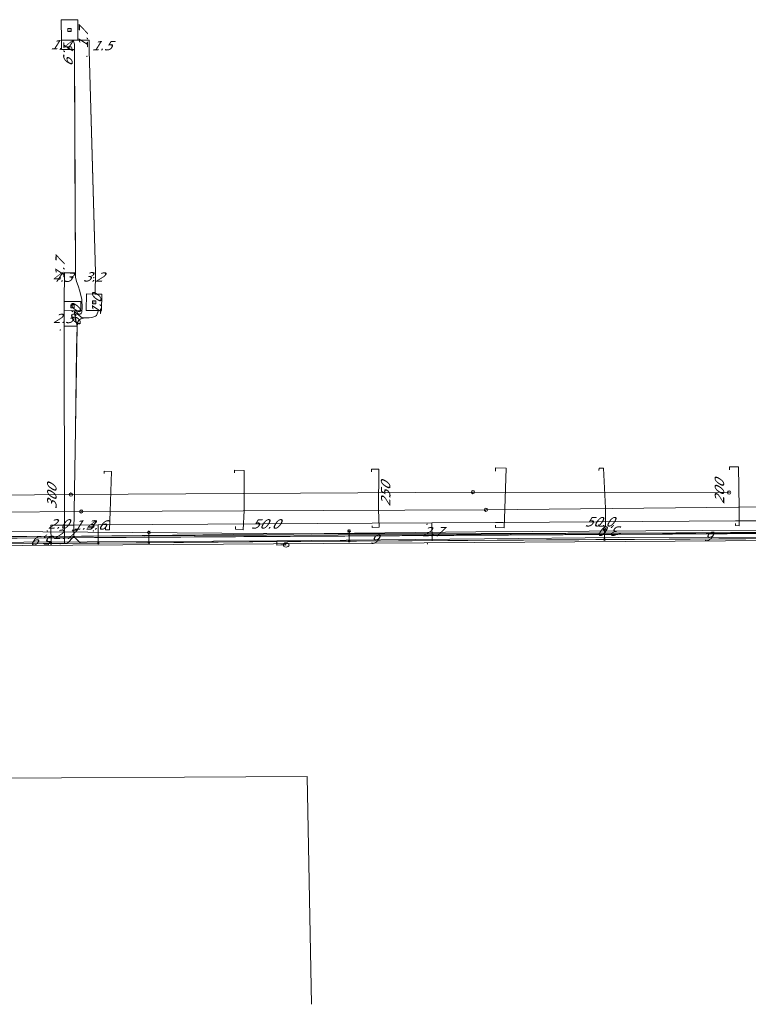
# Model space of a CAD drawing. Header units: metres. Extents: x 124576 to 133557, y 395865 to 402386.
# Tile 226 of 256: x 127624 to 127733, y 401777 to 401925. Entities that reach past the tile are written whole.
import ezdxf
from ezdxf.enums import TextEntityAlignment as Align

# ---------------------------------------------------------------- set-up
doc = ezdxf.new("R2010")
doc.units = ezdxf.units.M
doc.header["$MEASUREMENT"] = 0
for name, color, linetype, lineweight, true_color in [('LG_Datatransport_Eurofiber_Nederland_BV', 3, 'Continuous', 13, 0x00ff00), ('LG_Datatransport_KPN_BV', 3, 'Continuous', 13, 0x00ff00), ('LG_Datatransport_Tele2_Nederland_BV', 3, 'Continuous', 13, 0x00ff00), ('LG_Gas_Hoge_Druk_Enexis_Netbeheer_BV', 7, 'Continuous', 13, 0xff9b00), ('LG_Gas_Lage_Druk_Enexis_Netbeheer_BV', 7, 'Continuous', 13, 0xffdc7d), ('LG_Laag_Spanning', 7, 'Continuous', 13, 0x960000), ('LG_Laag_Spanning_Enexis_Netbeheer_BV', 7, 'Continuous', 13, 0x960000), ('LG_Midden_Spanning', 7, 'Continuous', 13, 0xd20000), ('LG_Midden_Spanning_Enexis_Netbeheer_BV', 7, 'Continuous', 13, 0xd20000), ('LG_Midden_Spanning_Fudura', 7, 'Continuous', 13, 0xd20000), ('LG_Riool_Vrij_Verval_Gemeente_Tilburg_Ruimtelijke_Uitvoering', 7, 'Continuous', 13, 0xca00a0), ('LG_unet-4_Brabant_Water', 5, 'Continuous', 13, 0x0000ff)]:
    doc.layers.add(name, color=color, linetype=linetype, lineweight=lineweight, true_color=true_color)
for name, color, linetype, lineweight in [('LG_Laag_Spanning_P_Enexis_Netbeheer_BV', 7, 'Continuous', 0), ('LG_Midden_Spanning_P_Enexis_Netbeheer_BV', 7, 'Continuous', 0), ('LG_n00003_Spitters_Electrotechniek_BV', 7, 'Continuous', 13), ('LG_Riool_Vrij_Verval_P_Gemeente_Tilburg_Ruimtelijke_Uitvoering', 7, 'Continuous', 0), ('LG_unet-4_P_Brabant_Water', 7, 'Continuous', 0), ('MV_Datatransport', 7, 'Continuous', 0), ('MV_Midden_Spanning', 7, 'Continuous', 0), ('MV_Midden_Spanning_lijn', 7, 'Continuous', 0), ('MV_Midden_Spanning_pijl', 7, 'Continuous', 0)]:
    doc.layers.add(name, color=color, linetype=linetype, lineweight=lineweight)
doc.styles.add('Klic_Annotatie', font='verdanai.ttf', dxfattribs={"oblique": 20, "height": 1.4})
doc.styles.add('Style-Arial', font='arial.ttf')
doc.styles.add('Style-Arial Narrow', font='ARIALN.TTF')

# ---------------------------------------------------------------- blocks, each defined once
blk = doc.blocks.new('Mof')
at = {"layer": 'LG_Laag_Spanning_P_Enexis_Netbeheer_BV'}
h = blk.add_hatch(color=256, dxfattribs=at)
edge = h.paths.add_edge_path()
edge.add_arc((0, 0), 2, 0, 360)
blk = doc.blocks.new('Mof_1')
at = {"layer": 'LG_Midden_Spanning_P_Enexis_Netbeheer_BV'}
h = blk.add_hatch(color=256, dxfattribs=at)
edge = h.paths.add_edge_path()
edge.add_arc((0, 0), 2, 0, 360)
blk = doc.blocks.new('Streetlight')
at = {"layer": 'LG_Laag_Spanning_P_Enexis_Netbeheer_BV'}
for p, q in [((-1.8, 1.8), (-1.1, 1.1)), ((0, 2.5), (0, 1.5)), ((1.8, 1.8), (1.1, 1.1)), ((-1.1, -1.1), (-1.8, -1.8)), ((0, -1.5), (0, -2.5)), ((1.1, -1.1), (1.8, -1.8))]:
    blk.add_line(p, q, dxfattribs=at)
at = {"layer": 'LG_Laag_Spanning_P_Enexis_Netbeheer_BV', "flags": 128}
for points in [[(-2.5, 0), (-1.5, 0)], [(1.5, 0), (2.5, 0)]]:
    blk.add_lwpolyline(points, dxfattribs=at)
at = {"layer": 'LG_Laag_Spanning_P_Enexis_Netbeheer_BV'}
blk.add_circle((0, 0), 1.5, dxfattribs=at)
blk = doc.blocks.new('m_pijl_1')
at = {"layer": 'MV_Midden_Spanning_pijl'}
blk.add_hatch(color=7, dxfattribs=at).paths.add_polyline_path([(-1, -0.3), (-1, 0), (-1, 0.3), (0, 0)])
at = {"layer": 'MV_Midden_Spanning_pijl', "flags": 128}
blk.add_lwpolyline([(-1, 0), (-1, 0.3), (0, 0), (-1, -0.3), (-1, 0)], close=True, dxfattribs=at)
blk = doc.blocks.new('Klantstation')
at = {"layer": 'LG_Laag_Spanning_P_Enexis_Netbeheer_BV', "flags": 128}
blk.add_lwpolyline([(-2.5, -2.3), (2.5, -2.3), (2.5, 2.3), (-2.5, 2.3), (-2.5, -2.3)], close=True, dxfattribs=at)
at = {"layer": 'LG_Laag_Spanning_P_Enexis_Netbeheer_BV', "color": 7, "linetype": 'Continuous', "style": 'Style-Arial Narrow'}
blk.add_text('K', height=3.5, dxfattribs=at).set_placement((0, 0), align=Align.MIDDLE_CENTER)
blk = doc.blocks.new('Klantstation_1')
at = {"layer": 'LG_Midden_Spanning_P_Enexis_Netbeheer_BV', "flags": 128}
blk.add_lwpolyline([(-2.5, -2.3), (2.5, -2.3), (2.5, 2.3), (-2.5, 2.3), (-2.5, -2.3)], close=True, dxfattribs=at)
at = {"layer": 'LG_Midden_Spanning_P_Enexis_Netbeheer_BV', "color": 7, "linetype": 'Continuous', "style": 'Style-Arial Narrow'}
blk.add_text('K', height=3.5, dxfattribs=at).set_placement((0, 0), align=Align.MIDDLE_CENTER)
blk = doc.blocks.new('FireHydrant')
at = {"layer": 'LG_unet-4_P_Brabant_Water'}
blk.add_ellipse((0, 0), major_axis=(4.45, 0), ratio=0.727642, dxfattribs=at)
at = {"layer": 'LG_unet-4_P_Brabant_Water', "style": 'Style-Arial'}
blk.add_text('BK', height=2.5, dxfattribs=at).set_placement((0, 0), align=Align.MIDDLE_CENTER)
blk = doc.blocks.new('Afsluiter_2')
at = {"layer": 'LG_unet-4_P_Brabant_Water'}
blk.add_line((0, -2.5), (0, 2.5), dxfattribs=at)
blk.add_solid([(-0.25, 2.5), (0.25, 2.5), (-0.25, -2.5), (0.25, -2.5)], dxfattribs=at)
blk = doc.blocks.new('Onbekend_2')
at = {"layer": 'LG_Riool_Vrij_Verval_P_Gemeente_Tilburg_Ruimtelijke_Uitvoering'}
blk.add_hatch(color=256, dxfattribs=at).paths.add_polyline_path([(-0.3, -1.1, -0.262633), (0.2, 0.2), (0.6, 0.5, 0.379827), (0.7, 1.3), (0.7, 1.3, 0.228508), (0, 1.5), (0, 1.5, 0.459053), (-0.8, 0.8), (-1.3, 0.9, -0.414214), (-0.1, 2, -0.243799), (1.1, 1.5, -0.379827), (0.9, 0.1), (0.5, -0.2, 0.262633), (0.2, -1.1), (-0.2, -1.1)])
blk.add_circle((0, 0), 2.5, dxfattribs=at)
at = {"layer": 'LG_Riool_Vrij_Verval_P_Gemeente_Tilburg_Ruimtelijke_Uitvoering', "extrusion": (0, 0, -1)}
blk.add_solid([(0.3, -2.1), (-0.2, -2.1), (0.3, -1.5), (-0.2, -1.5)], dxfattribs=at)

msp = doc.modelspace()

# ---------------------------------------------------------------- linework, layer by layer
at = {"layer": 'LG_Datatransport_Eurofiber_Nederland_BV', "flags": 128}
for points in [[(127615.32, 401846.86), (127747.24, 401847.7), (127852.55, 401848.29), (127859.81, 401848.34), (127865.36, 401848.37), (127919.65, 401848.75)], [(127615.32, 401846.86), (127852.55, 401848.29), (127859.81, 401848.34), (127919.65, 401848.75)], [(127667.61, 401777.13), (127667, 401811.24), (127611.75, 401810.95)]]:
    msp.add_lwpolyline(points, dxfattribs=at)
at = {"layer": 'LG_Datatransport_KPN_BV', "flags": 128}
msp.add_lwpolyline([(127918.02, 401847.77), (127917.85, 401847.77), (127917.66, 401847.77), (127586.7, 401845.58)], dxfattribs=at)
at = {"layer": 'LG_Datatransport_Tele2_Nederland_BV', "flags": 128}
for points in [[(127577.15, 401847.06), (127633.19, 401847.21), (127692.24, 401847.85), (127768.65, 401848.3), (127842.1, 401848.89), (127897.58, 401849.12), (127916.89, 401848.87), (127926.86, 401848.61), (127931.17, 401848.76), (127935.05, 401848.98), (127935.21, 401850.16), (127935.26, 401858.69), (127935.54, 401859.72), (127940.36, 401861.76), (127944.46, 401866.21), (127946.27, 401870.66), (127946.38, 401896.5), (127946.89, 401896.64), (127955.05, 401896.75), (127955.67, 401896.75), (127960.19, 401897.04), (127960.2, 401909.98)], [(127542.41, 401847), (127543.5, 401847.01), (127545.8, 401846.72), (127549.49, 401847.45), (127561.83, 401847.53), (127577.15, 401847.06), (127633.19, 401847.21), (127692.24, 401847.85), (127768.65, 401848.3), (127842.1, 401848.89), (127897.58, 401849.12), (127916.89, 401848.87), (127926.86, 401848.61), (127935.05, 401848.98), (127935.21, 401850.16), (127935.26, 401858.69), (127935.54, 401859.72), (127940.36, 401861.76)]]:
    msp.add_lwpolyline(points, dxfattribs=at)
at = {"layer": 'LG_Gas_Hoge_Druk_Enexis_Netbeheer_BV', "flags": 128}
msp.add_lwpolyline([(127500.85, 401846.07), (127500.9, 401846.07), (127542.36, 401846.34), (127547.94, 401847.22), (127554.73, 401847.42), (127560.65, 401846.79), (127612.65, 401846.86), (127665, 401847.23), (127713.66, 401847.52), (127759.42, 401847.84), (127763.6, 401847.75), (127816.12, 401848.13), (127864.47, 401848.05), (127896.19, 401848.4), (127897.23, 401848.41), (127898.3, 401848.42)], dxfattribs=at)
at = {"layer": 'LG_Gas_Lage_Druk_Enexis_Netbeheer_BV', "flags": 128}
msp.add_lwpolyline([(127874.06, 401848.55), (127862.54, 401848.38), (127826.47, 401848.33), (127782.31, 401848.04), (127762.46, 401847.94), (127730.38, 401847.76), (127697.56, 401847.54), (127693.02, 401847.52), (127650.22, 401847.3), (127634.96, 401847.23), (127625, 401847.18), (127603.47, 401847.07)], dxfattribs=at)
at = {"layer": 'LG_Laag_Spanning', "flags": 128}
for points in [[(127632.63, 401921.46), (127632.64, 401921.46), (127632.64, 401921.46), (127632.64, 401921.46), (127632.64, 401921.46), (127632.64, 401921.46), (127632.64, 401921.46), (127632.64, 401921.46), (127632.64, 401921.46), (127632.64, 401921.46), (127632.64, 401921.46), (127632.64, 401921.47), (127632.64, 401924.52), (127632.64, 401924.53), (127632.64, 401924.53), (127632.64, 401924.53), (127632.64, 401924.53), (127632.64, 401924.53), (127632.64, 401924.53), (127632.64, 401924.53), (127632.64, 401924.53), (127632.64, 401924.53), (127632.64, 401924.53), (127632.64, 401924.53), (127632.63, 401924.53), (127630.16, 401924.54), (127630.16, 401924.54), (127630.16, 401924.54), (127630.16, 401924.54), (127630.16, 401924.54), (127630.16, 401924.54), (127630.16, 401924.53), (127630.16, 401924.53), (127630.16, 401924.53), (127630.15, 401924.53), (127630.15, 401924.53), (127630.15, 401924.53), (127630.15, 401924.53), (127630.17, 401921.47), (127630.17, 401921.47), (127630.17, 401921.47), (127630.17, 401921.47), (127630.17, 401921.47), (127630.17, 401921.47), (127630.17, 401921.46), (127630.17, 401921.46), (127630.17, 401921.46), (127630.17, 401921.46), (127630.18, 401921.46), (127630.18, 401921.46), (127630.18, 401921.46), (127632.63, 401921.46), (127632.63, 401921.46)], [(127636.18, 401880.99), (127636.18, 401880.99), (127636.18, 401880.99), (127636.18, 401880.99), (127636.18, 401880.99), (127636.19, 401880.99), (127636.19, 401880.99), (127636.19, 401880.99), (127636.19, 401880.99), (127636.19, 401881), (127636.19, 401881), (127636.19, 401881), (127636.19, 401881), (127636.23, 401883.45), (127636.23, 401883.45), (127636.23, 401883.45), (127636.23, 401883.45), (127636.23, 401883.45), (127636.23, 401883.45), (127636.23, 401883.45), (127636.23, 401883.45), (127636.23, 401883.46), (127636.22, 401883.46), (127636.22, 401883.46), (127636.22, 401883.46), (127636.22, 401883.46), (127633.92, 401883.49), (127633.92, 401883.49), (127633.92, 401883.49), (127633.92, 401883.49), (127633.91, 401883.49), (127633.91, 401883.49), (127633.91, 401883.49), (127633.91, 401883.49), (127633.91, 401883.49), (127633.91, 401883.49), (127633.91, 401883.49), (127633.91, 401883.49), (127633.91, 401883.48), (127633.87, 401880.99), (127633.87, 401880.99), (127633.87, 401880.99), (127633.87, 401880.99), (127633.87, 401880.99), (127633.87, 401880.99), (127633.87, 401880.99), (127633.87, 401880.99), (127633.87, 401880.99), (127633.87, 401880.99), (127633.88, 401880.98), (127633.88, 401880.98), (127633.88, 401880.98), (127633.88, 401880.98), (127636.18, 401880.99)], [(127633.06, 401880.96), (127633.06, 401880.96), (127633.06, 401880.96), (127633.06, 401880.96), (127633.06, 401880.96), (127633.06, 401880.96), (127633.06, 401880.96), (127633.07, 401880.96), (127633.07, 401880.96), (127633.07, 401880.96), (127633.07, 401880.96), (127633.07, 401880.97), (127633.08, 401882.31), (127633.08, 401882.32), (127633.08, 401882.32), (127633.08, 401882.32), (127633.08, 401882.32), (127633.08, 401882.32), (127633.08, 401882.32), (127633.08, 401882.32), (127633.08, 401882.32), (127633.08, 401882.32), (127633.07, 401882.32), (127633.07, 401882.32), (127633.07, 401882.33), (127630.59, 401882.33), (127630.59, 401882.33), (127630.59, 401882.33), (127630.59, 401882.33), (127630.59, 401882.33), (127630.59, 401882.33), (127630.59, 401882.33), (127630.59, 401882.33), (127630.58, 401882.33), (127630.58, 401882.33), (127630.58, 401882.33), (127630.58, 401882.32), (127630.58, 401882.32), (127630.57, 401881), (127630.57, 401880.99), (127630.57, 401880.99), (127630.57, 401880.99), (127630.57, 401880.99), (127630.57, 401880.99), (127630.57, 401880.99), (127630.57, 401880.99), (127630.57, 401880.99), (127630.58, 401880.99), (127630.58, 401880.99), (127630.58, 401880.99), (127630.58, 401880.99), (127633.06, 401880.96), (127633.06, 401880.96)]]:
    msp.add_lwpolyline(points, dxfattribs=at)
at = {"layer": 'LG_Laag_Spanning_Enexis_Netbeheer_BV'}
for p, q in [((127643.28, 401846.24), (127643.27, 401847.78)), ((127673.27, 401846.47), (127673.26, 401847.97)), ((127711.51, 401846.71), (127711.5, 401848.25))]:
    msp.add_line(p, q, dxfattribs=at)
at = {"layer": 'LG_Laag_Spanning_Enexis_Netbeheer_BV', "flags": 128}
for points in [[(127740.24, 401846.89), (127713.75, 401846.73), (127711.51, 401846.71), (127710.24, 401846.71), (127673.27, 401846.47), (127671.94, 401846.46), (127666.04, 401846.42), (127664.04, 401846.41), (127643.28, 401846.24), (127619.51, 401846.05), (127643.28, 401846.24), (127619.51, 401846.05)], [(127740.24, 401846.89), (127713.75, 401846.73), (127711.51, 401846.71), (127710.24, 401846.71), (127673.27, 401846.47), (127671.94, 401846.46), (127666.04, 401846.42), (127664.04, 401846.41), (127643.28, 401846.24), (127619.51, 401846.05)], [(127740.24, 401846.89), (127713.75, 401846.73), (127711.51, 401846.71), (127710.24, 401846.71), (127673.27, 401846.47), (127671.94, 401846.46), (127666.04, 401846.42), (127664.04, 401846.41), (127643.28, 401846.24), (127619.51, 401846.05)], [(127740.24, 401846.89), (127713.75, 401846.73), (127711.51, 401846.71), (127710.24, 401846.71), (127673.27, 401846.47), (127671.94, 401846.46), (127666.04, 401846.42), (127741.03, 401846.89)]]:
    msp.add_lwpolyline(points, dxfattribs=at)
at = {"layer": 'LG_Midden_Spanning', "flags": 128}
for points in [[(127632.63, 401921.46), (127632.64, 401921.46), (127632.64, 401921.46), (127632.64, 401921.46), (127632.64, 401921.46), (127632.64, 401921.46), (127632.64, 401921.46), (127632.64, 401921.46), (127632.64, 401921.46), (127632.64, 401921.46), (127632.64, 401921.46), (127632.64, 401921.47), (127632.64, 401924.52), (127632.64, 401924.53), (127632.64, 401924.53), (127632.64, 401924.53), (127632.64, 401924.53), (127632.64, 401924.53), (127632.64, 401924.53), (127632.64, 401924.53), (127632.64, 401924.53), (127632.64, 401924.53), (127632.64, 401924.53), (127632.64, 401924.53), (127632.63, 401924.53), (127630.16, 401924.54), (127630.16, 401924.54), (127630.16, 401924.54), (127630.16, 401924.54), (127630.16, 401924.54), (127630.16, 401924.54), (127630.16, 401924.53), (127630.16, 401924.53), (127630.16, 401924.53), (127630.15, 401924.53), (127630.15, 401924.53), (127630.15, 401924.53), (127630.15, 401924.53), (127630.17, 401921.47), (127630.17, 401921.47), (127630.17, 401921.47), (127630.17, 401921.47), (127630.17, 401921.47), (127630.17, 401921.47), (127630.17, 401921.46), (127630.17, 401921.46), (127630.17, 401921.46), (127630.17, 401921.46), (127630.18, 401921.46), (127630.18, 401921.46), (127630.18, 401921.46), (127631.91, 401921.46), (127632.63, 401921.46), (127632.63, 401921.46)], [(127635.72, 401880.99), (127636.18, 401880.99), (127636.18, 401880.99), (127636.18, 401880.99), (127636.18, 401880.99), (127636.18, 401880.99), (127636.19, 401880.99), (127636.19, 401880.99), (127636.19, 401880.99), (127636.19, 401880.99), (127636.19, 401881), (127636.19, 401881), (127636.19, 401881), (127636.19, 401881), (127636.23, 401883.45), (127636.23, 401883.45), (127636.23, 401883.45), (127636.23, 401883.45), (127636.23, 401883.45), (127636.23, 401883.45), (127636.23, 401883.45), (127636.23, 401883.45), (127636.23, 401883.46), (127636.22, 401883.46), (127636.22, 401883.46), (127636.22, 401883.46), (127636.22, 401883.46), (127633.92, 401883.49), (127633.92, 401883.49), (127633.92, 401883.49), (127633.92, 401883.49), (127633.91, 401883.49), (127633.91, 401883.49), (127633.91, 401883.49), (127633.91, 401883.49), (127633.91, 401883.49), (127633.91, 401883.49), (127633.91, 401883.49), (127633.91, 401883.49), (127633.91, 401883.48), (127633.87, 401880.99), (127633.87, 401880.99), (127633.87, 401880.99), (127633.87, 401880.99), (127633.87, 401880.99), (127633.87, 401880.99), (127633.87, 401880.99), (127633.87, 401880.99), (127633.87, 401880.99), (127633.87, 401880.99), (127633.88, 401880.98), (127633.88, 401880.98), (127633.88, 401880.98), (127633.88, 401880.98), (127635.72, 401880.99)], [(127633.06, 401880.96), (127633.06, 401880.96), (127633.06, 401880.96), (127633.06, 401880.96), (127633.06, 401880.96), (127633.06, 401880.96), (127633.06, 401880.96), (127633.07, 401880.96), (127633.07, 401880.96), (127633.07, 401880.96), (127633.07, 401880.96), (127633.07, 401880.97), (127633.08, 401882.31), (127633.08, 401882.32), (127633.08, 401882.32), (127633.08, 401882.32), (127633.08, 401882.32), (127633.08, 401882.32), (127633.08, 401882.32), (127633.08, 401882.32), (127633.08, 401882.32), (127633.08, 401882.32), (127633.07, 401882.32), (127633.07, 401882.32), (127633.07, 401882.33), (127630.59, 401882.33), (127630.59, 401882.33), (127630.59, 401882.33), (127630.59, 401882.33), (127630.59, 401882.33), (127630.59, 401882.33), (127630.59, 401882.33), (127630.59, 401882.33), (127630.58, 401882.33), (127630.58, 401882.33), (127630.58, 401882.33), (127630.58, 401882.32), (127630.58, 401882.32), (127630.57, 401881), (127630.57, 401880.99), (127630.57, 401880.99), (127630.57, 401880.99), (127630.57, 401880.99), (127630.57, 401880.99), (127630.57, 401880.99), (127630.57, 401880.99), (127630.57, 401880.99), (127630.58, 401880.99), (127630.58, 401880.99), (127630.58, 401880.99), (127630.58, 401880.99), (127632.02, 401880.97), (127632.35, 401880.96), (127633.06, 401880.96), (127633.06, 401880.96)]]:
    msp.add_lwpolyline(points, dxfattribs=at)
at = {"layer": 'LG_Midden_Spanning_Enexis_Netbeheer_BV'}
for p, q in [((127634.31, 401919.92), (127635.26, 401886.69)), ((127632.06, 401880.83), (127632.02, 401880.98)), ((127632.51, 401878.67), (127632.01, 401847.84)), ((127632.01, 401847.84), (127632.02, 401847.15))]:
    msp.add_line(p, q, dxfattribs=at)
at = {"layer": 'LG_Midden_Spanning_Enexis_Netbeheer_BV', "flags": 128}
for points in [[(127632.35, 401880.97), (127632.41, 401880.88), (127632.61, 401880.56), (127632.72, 401880.47), (127632.72, 401880.47), (127632.85, 401880.45), (127632.86, 401880.45), (127632.97, 401880.47), (127632.99, 401880.48), (127633.07, 401880.52), (127633.14, 401880.57), (127633.2, 401880.65), (127633.23, 401880.74), (127633.23, 401880.78), (127633.27, 401881.42), (127633.21, 401882.67), (127632.91, 401883.89), (127632.66, 401884.69), (127632.41, 401885.34), (127632.29, 401886.01), (127632.3, 401886.62), (127632.3, 401887.23), (127632.11, 401920.05), (127632.11, 401920.14), (127632.13, 401920.22), (127632.13, 401920.85), (127631.96, 401921.34), (127631.91, 401921.47)], [(127632.35, 401880.97), (127632.41, 401880.88), (127632.61, 401880.56), (127632.72, 401880.47), (127632.72, 401880.47), (127632.85, 401880.45), (127632.86, 401880.45), (127632.97, 401880.47), (127632.99, 401880.48), (127633.07, 401880.52), (127633.14, 401880.57), (127633.2, 401880.65), (127633.23, 401880.74), (127633.23, 401880.78), (127633.27, 401881.42), (127633.21, 401882.67), (127632.91, 401883.89), (127632.66, 401884.69), (127632.41, 401885.34), (127632.29, 401886.01), (127632.3, 401886.62), (127632.3, 401887.23), (127632.11, 401920.05), (127632.11, 401920.14), (127632.13, 401920.22), (127632.13, 401920.85), (127631.96, 401921.34), (127631.91, 401921.47)], [(127632.35, 401880.97), (127632.41, 401880.88), (127632.61, 401880.56), (127632.72, 401880.47), (127632.72, 401880.47), (127632.85, 401880.45), (127632.86, 401880.45), (127632.97, 401880.47), (127632.99, 401880.48), (127633.07, 401880.52), (127633.14, 401880.57), (127633.2, 401880.65), (127633.23, 401880.74), (127633.23, 401880.78), (127633.27, 401881.42), (127633.21, 401882.67), (127632.91, 401883.89), (127632.66, 401884.69), (127632.41, 401885.34), (127632.29, 401886.01), (127632.3, 401886.62), (127632.3, 401887.23), (127632.11, 401920.05), (127632.11, 401920.14), (127632.13, 401920.22), (127632.13, 401920.85), (127631.96, 401921.34), (127631.91, 401921.47)], [(127632.11, 401920.09), (127632.11, 401920.14), (127632.13, 401920.22), (127632.13, 401920.85), (127631.96, 401921.34), (127631.91, 401921.47)], [(127632.3, 401886.62), (127632.3, 401887.23), (127632.2, 401904.23), (127632.11, 401920.05), (127632.11, 401920.09)], [(127632.3, 401886.62), (127632.3, 401887.23), (127632.2, 401904.23), (127632.11, 401920.05), (127632.11, 401920.09)], [(127632.3, 401886.62), (127632.3, 401887.23), (127632.11, 401920.05), (127632.11, 401920.09)], [(127635.26, 401886.69), (127634.76, 401904.24), (127634.31, 401919.92)], [(127635.26, 401886.69), (127634.76, 401904.24), (127634.31, 401919.92)], [(127632.35, 401880.97), (127632.41, 401880.88), (127632.61, 401880.56), (127632.72, 401880.47), (127632.72, 401880.47), (127632.85, 401880.45), (127632.86, 401880.45), (127632.97, 401880.47), (127632.99, 401880.48), (127633.07, 401880.52), (127633.14, 401880.57), (127633.2, 401880.65), (127633.23, 401880.74), (127633.23, 401880.78), (127633.27, 401881.42), (127633.21, 401882.67), (127632.91, 401883.89), (127632.66, 401884.69), (127632.41, 401885.34), (127632.29, 401886.01), (127632.3, 401886.62)], [(127628.62, 401846.12), (127631.03, 401846.14), (127632.02, 401847.15), (127632.01, 401847.84), (127632.51, 401878.67), (127632.35, 401879.61), (127632.06, 401880.83), (127632.02, 401880.98)], [(127635.69, 401846.18), (127633.02, 401846.16), (127632.02, 401847.15), (127632.01, 401847.84), (127632.51, 401878.67), (127632.65, 401879.28), (127632.8, 401879.55), (127633.06, 401879.75), (127633.46, 401879.87), (127633.7, 401879.89), (127634.34, 401879.92), (127634.67, 401879.96), (127634.85, 401880), (127635.03, 401880.05), (127635.13, 401880.08), (127635.29, 401880.15), (127635.4, 401880.27), (127635.51, 401880.52), (127635.72, 401881)], [(127632.02, 401880.98), (127632.06, 401880.83), (127633.29, 401879.88), (127633.7, 401879.89), (127634.34, 401879.92), (127634.67, 401879.96), (127634.85, 401880), (127635.03, 401880.05), (127635.13, 401880.08), (127635.29, 401880.15), (127635.4, 401880.27), (127635.51, 401880.52), (127635.72, 401881)], [(127632.06, 401880.83), (127633.29, 401879.88), (127633.7, 401879.89)], [(127632.51, 401878.67), (127632.35, 401879.61), (127632.06, 401880.83)], [(127633.7, 401879.89), (127634.34, 401879.92), (127634.67, 401879.96), (127634.85, 401880), (127635.03, 401880.05), (127635.13, 401880.08), (127635.29, 401880.15), (127635.4, 401880.27), (127635.51, 401880.52), (127635.72, 401881)], [(127632.01, 401847.84), (127632.26, 401863.25), (127632.45, 401875.2), (127632.51, 401878.67)], [(127632.51, 401878.67), (127632.45, 401875.2), (127632.26, 401863.25), (127632.01, 401847.84)], [(127632.51, 401878.67), (127632.45, 401875.2), (127632.26, 401863.25), (127632.01, 401847.84)], [(127632.51, 401878.67), (127632.45, 401875.2), (127632.26, 401863.25), (127632.01, 401847.84)], [(127632.51, 401878.67), (127632.65, 401879.28), (127632.8, 401879.55), (127633.06, 401879.75), (127633.46, 401879.87), (127633.7, 401879.89)], [(127632.02, 401847.15), (127631.03, 401846.14), (127628.62, 401846.12)], [(127635.69, 401846.18), (127633.02, 401846.16), (127632.02, 401847.15)], [(127810.49, 401847.26), (127766.01, 401846.95), (127764.01, 401846.95), (127760.47, 401846.99), (127758.47, 401846.99), (127713.75, 401846.73), (127666.04, 401846.42), (127664.04, 401846.41), (127635.69, 401846.18)], [(127810.49, 401847.26), (127766.01, 401846.95), (127764.01, 401846.95), (127760.47, 401846.99), (127758.47, 401846.99), (127713.75, 401846.73), (127666.04, 401846.42), (127664.04, 401846.41), (127635.69, 401846.18)], [(127628.62, 401846.12), (127613.51, 401846), (127611.51, 401846), (127609.86, 401846)], [(127628.62, 401846.12), (127613.51, 401846), (127611.51, 401846), (127609.86, 401846)]]:
    msp.add_lwpolyline(points, dxfattribs=at)
at = {"layer": 'LG_Midden_Spanning_Fudura', "flags": 128}
for points in [[(127632.35, 401880.97), (127632.41, 401880.88), (127632.61, 401880.56), (127632.72, 401880.47), (127632.72, 401880.47), (127632.85, 401880.45), (127632.86, 401880.45), (127632.97, 401880.47), (127632.99, 401880.48), (127633.07, 401880.52), (127633.14, 401880.57), (127633.2, 401880.65), (127633.23, 401880.74), (127633.23, 401880.78), (127633.27, 401881.42), (127633.21, 401882.67), (127632.91, 401883.89), (127632.66, 401884.69), (127632.41, 401885.34), (127632.29, 401886.01), (127632.3, 401886.62), (127632.3, 401887.23), (127632.11, 401920.05), (127632.11, 401920.09), (127632.11, 401920.14), (127632.13, 401920.22), (127632.13, 401920.85), (127631.96, 401921.34), (127631.91, 401921.47)], [(127632.35, 401880.97), (127632.41, 401880.88), (127632.61, 401880.56), (127632.72, 401880.47), (127632.72, 401880.47), (127632.85, 401880.45), (127632.86, 401880.45), (127632.97, 401880.47), (127632.99, 401880.48), (127633.07, 401880.52), (127633.14, 401880.57), (127633.2, 401880.65), (127633.23, 401880.74), (127633.23, 401880.78), (127633.27, 401881.42), (127633.21, 401882.67), (127632.91, 401883.89), (127632.66, 401884.69), (127632.41, 401885.34), (127632.29, 401886.01), (127632.3, 401886.62), (127632.3, 401887.23), (127632.11, 401920.05), (127632.11, 401920.09), (127632.11, 401920.14), (127632.13, 401920.22), (127632.13, 401920.85), (127631.96, 401921.34), (127631.91, 401921.47)], [(127632.35, 401880.97), (127632.41, 401880.88), (127632.61, 401880.56), (127632.72, 401880.47), (127632.72, 401880.47), (127632.85, 401880.45), (127632.86, 401880.45), (127632.97, 401880.47), (127632.99, 401880.48), (127633.07, 401880.52), (127633.14, 401880.57), (127633.2, 401880.65), (127633.23, 401880.74), (127633.23, 401880.78), (127633.27, 401881.42), (127633.21, 401882.67), (127632.91, 401883.89), (127632.66, 401884.69), (127632.41, 401885.34), (127632.29, 401886.01), (127632.3, 401886.62), (127632.3, 401887.23), (127632.11, 401920.05), (127632.11, 401920.09), (127632.11, 401920.14), (127632.13, 401920.22), (127632.13, 401920.85), (127631.96, 401921.34), (127631.91, 401921.47)], [(127632.3, 401886.62), (127632.3, 401887.23), (127632.2, 401904.23), (127632.11, 401920.05), (127632.11, 401920.09)]]:
    msp.add_lwpolyline(points, dxfattribs=at)
at = {"layer": 'LG_n00003_Spitters_Electrotechniek_BV'}
for p, q in [((127667.62, 401847.55), (127617.4, 401847.93)), ((127617.4, 401847.93), (127667.62, 401847.55)), ((127725.18, 401847.72), (127667.62, 401847.55)), ((127667.62, 401847.55), (127725.18, 401847.72)), ((127797.79, 401847.92), (127725.18, 401847.72)), ((127725.18, 401847.72), (127797.79, 401847.92))]:
    msp.add_line(p, q, dxfattribs=at)
at = {"layer": 'LG_Riool_Vrij_Verval_Gemeente_Tilburg_Ruimtelijke_Uitvoering'}
for p, q in [((127691.8, 401853.81), (127631.6, 401853.45)), ((127730.17, 401853.75), (127691.8, 401853.81)), ((127631.6, 401853.45), (127566.76, 401852.78)), ((127569.48, 401850.36), (127633.13, 401850.91)), ((127693.76, 401851.16), (127633.13, 401850.91)), ((127737.73, 401851.63), (127693.76, 401851.16))]:
    msp.add_line(p, q, dxfattribs=at)
at = {"layer": 'LG_Riool_Vrij_Verval_Gemeente_Tilburg_Ruimtelijke_Uitvoering', "flags": 128}
for points in [[(127636.58, 401856.58), (127636.58, 401856.94), (127637.65, 401856.92), (127637.49, 401850.9), (127637.37, 401848.18), (127636.77, 401848.18), (127636.76, 401848.51)], [(127656.11, 401856.7), (127656.11, 401857.11), (127657.53, 401857.03), (127657.52, 401851.07), (127657.38, 401848.16), (127656.22, 401848.26), (127656.23, 401848.64)], [(127676.64, 401856.83), (127676.64, 401857.26), (127677.7, 401857.25), (127677.68, 401851.23), (127677.78, 401848.56), (127676.7, 401848.5), (127676.71, 401848.76)], [(127695.18, 401856.95), (127695.19, 401857.42), (127696.78, 401857.39), (127696.6, 401851.29), (127696.47, 401848.48), (127695.2, 401848.52), (127695.18, 401848.88)], [(127710.69, 401857.05), (127710.7, 401857.41), (127711.36, 401857.41), (127711.65, 401851.41), (127711.65, 401848.71), (127710.65, 401848.72), (127710.65, 401848.97)], [(127730.23, 401857.17), (127730.24, 401857.58), (127731.57, 401857.6), (127731.69, 401851.48), (127731.67, 401848.75), (127731.14, 401848.79), (127731.13, 401849.1)]]:
    msp.add_lwpolyline(points, dxfattribs=at)
at = {"layer": 'LG_unet-4_Brabant_Water'}
for p, q in [((127662.43, 401846.54), (127662.44, 401846.24)), ((127663.03, 401845.9), (127663.14, 401845.9)), ((127663.14, 401845.9), (127663.82, 401845.9))]:
    msp.add_line(p, q, dxfattribs=at)
at = {"layer": 'LG_unet-4_Brabant_Water', "flags": 128}
for points in [[(127662.43, 401846.54), (127624.52, 401846.32), (127612.56, 401846.25), (127603.53, 401846.25), (127563.33, 401846.17), (127562.31, 401846.17)], [(127762.56, 401847.1), (127735.66, 401847.04), (127713.69, 401846.99), (127693.53, 401846.81), (127662.43, 401846.54)], [(127662.44, 401846.24), (127662.46, 401845.89), (127663.03, 401845.9)]]:
    msp.add_lwpolyline(points, dxfattribs=at)
at = {"layer": 'MV_Midden_Spanning_lijn'}
for p, q in [((127630.57, 401878.66), (127632.51, 401878.67)), ((127630.57, 401878.66), (127630.64, 401848.86)), ((127628.6, 401848.85), (127628.62, 401846.12)), ((127635.67, 401848.89), (127635.69, 401846.18))]:
    msp.add_line(p, q, dxfattribs=at)
at = {"layer": 'MV_Midden_Spanning_pijl'}
for p, q in [((127630.18, 401921.47), (127630.18, 401920.09)), ((127632.63, 401921.47), (127634.31, 401921.46)), ((127634.31, 401921.46), (127634.31, 401919.92)), ((127630.18, 401920.09), (127632.11, 401920.09)), ((127630.59, 401882.32), (127630.63, 401886.64)), ((127630.63, 401886.64), (127632.3, 401886.62)), ((127635.21, 401883.46), (127635.26, 401886.69)), ((127636.22, 401883.45), (127635.21, 401883.46)), ((127630.56, 401880.96), (127630.57, 401878.66)), ((127632.02, 401880.97), (127632.88, 401880.97)), ((127685.67, 401849.21), (127685.68, 401846.55)), ((127630.64, 401848.86), (127628.6, 401848.85)), ((127630.64, 401848.86), (127632.03, 401848.87)), ((127630.64, 401848.86), (127630.65, 401846.14)), ((127632.03, 401848.87), (127635.67, 401848.89))]:
    msp.add_line(p, q, dxfattribs=at)
at = {"layer": 'MV_Midden_Spanning_pijl', "flags": 128}
for points in [[(127635.67, 401848.89), (127676.72, 401849.16), (127685.67, 401849.21)], [(127685.67, 401849.21), (127695.2, 401849.26), (127696.34, 401849.28), (127731.14, 401849.49), (127735.67, 401849.52)]]:
    msp.add_lwpolyline(points, dxfattribs=at)

# ---------------------------------------------------------------- block references
at = {"layer": 'LG_Laag_Spanning_P_Enexis_Netbeheer_BV', "xscale": 0.1, "yscale": 0.1, "zscale": 0.1}
for name, p in [('Klantstation', (127631.4, 401923)), ('Klantstation', (127631.83, 401881.64)), ('Klantstation', (127635.05, 401882.24)), ('Mof', (127643.28, 401846.24)), ('Mof', (127673.27, 401846.47)), ('Mof', (127711.51, 401846.71))]:
    msp.add_blockref(name, p, dxfattribs=at)
at = {"layer": 'LG_Laag_Spanning_P_Enexis_Netbeheer_BV', "xscale": 0.1, "yscale": 0.1, "zscale": 0.1, "rotation": 270}
for p in [(127643.27, 401847.78), (127673.26, 401847.97), (127711.5, 401848.25)]:
    msp.add_blockref('Streetlight', p, dxfattribs=at)
at = {"layer": 'LG_Midden_Spanning_P_Enexis_Netbeheer_BV', "xscale": 0.1, "yscale": 0.1, "zscale": 0.1}
for name, p in [('Klantstation_1', (127631.4, 401923)), ('Klantstation_1', (127631.83, 401881.64)), ('Klantstation_1', (127635.05, 401882.24)), ('Mof_1', (127628.62, 401846.12)), ('Mof_1', (127635.69, 401846.18))]:
    msp.add_blockref(name, p, dxfattribs=at)
at = {"layer": 'LG_Riool_Vrij_Verval_P_Gemeente_Tilburg_Ruimtelijke_Uitvoering', "xscale": 0.1, "yscale": 0.1, "zscale": 0.1}
for p in [(127631.6, 401853.45), (127691.8, 401853.81), (127730.17, 401853.75), (127633.13, 401850.91), (127693.76, 401851.16)]:
    msp.add_blockref('Onbekend_2', p, dxfattribs=at)
at = {"layer": 'LG_unet-4_P_Brabant_Water', "xscale": 0.1, "yscale": 0.1, "zscale": 0.1}
for name, p in [('Afsluiter_2', (127662.44, 401846.24)), ('FireHydrant', (127663.82, 401845.9))]:
    msp.add_blockref(name, p, dxfattribs=at)
at = {"layer": 'MV_Midden_Spanning_pijl'}
for p, xscale, yscale, zscale, rotation in [((127630, 401920), 0.1, 0.1, 0.1, 271), ((127634, 401921), 0.09999999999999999, 0.09999999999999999, 0.09999999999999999, 354.0000000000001), ((127634, 401919), 0.1, 0.1, 0.1, 270), ((127630, 401886), 0.1, 0.1, 0.1, 89), ((127635, 401886), 0.1, 0.1, 0.1, 89), ((127635, 401883), 0.1, 0.1, 0.1, 179), ((127630, 401878), 0.1, 0.1, 0.1, 271), ((127628, 401848), 0.1, 0.1, 0.1, 181), ((127630, 401846), 0.1, 0.1, 0.1, 271), ((127685, 401846), 0.1, 0.1, 0.1, 271)]:
    msp.add_blockref('m_pijl_1', p, dxfattribs=dict(at, xscale=xscale, yscale=yscale, zscale=zscale, rotation=rotation))
at = {"layer": 'MV_Midden_Spanning_pijl', "xscale": 0.1, "yscale": 0.1, "zscale": 0.1}
for p in [(127632, 401920), (127632, 401886), (127632, 401880), (127632, 401848), (127635, 401848), (127685, 401849)]:
    msp.add_blockref('m_pijl_1', p, dxfattribs=at)

# ---------------------------------------------------------------- texts
at = {"layer": 'MV_Datatransport', "style": 'Klic_Annotatie', "oblique": 20}
for s, rotation, p in [('200', 90.4, (127728.74, 401853.78)), ('300', 90.4, (127628.74, 401853.05)), ('250', 90.4, (127678.74, 401853.42)), ('5,9', 180.4, (127627.78, 401846.54)), ('3,0', 180.4, (127712.7, 401847.97)), ('6', 180.3, (127727.78, 401847.18)), ('6', 181.2, (127677.79, 401846.8))]:
    msp.add_text(s, height=1.4, rotation=rotation, dxfattribs=at).set_placement(p, align=Align.MIDDLE_CENTER)
at = {"layer": 'MV_Midden_Spanning', "style": 'Klic_Annotatie', "oblique": 20}
for s, rotation, p in [('1.7', 90, (127633.47, 401921.66)), ('1.9', 270, (127631.15, 401919.89)), ('1.7', 89, (127629.95, 401887.21)), ('4.3', 359, (127630.19, 401886)), ('3.2', 359, (127634.89, 401886.03)), ('0.9', 270, (127632.35, 401880.97)), ('1.0', 89, (127635.44, 401881.73))]:
    msp.add_text(s, height=1.4, rotation=rotation, dxfattribs=at).set_placement(p, align=Align.MIDDLE_CENTER)
for s, p in [('1.4', (127629.98, 401920.78)), ('1.5', (127636.18, 401920.65)), ('2.3', (127630.36, 401879.81)), ('2.0', (127629.62, 401849.05)), ('1.4', (127633.43, 401848.88)), ('3.6', (127635.26, 401848.89)), ('50.0', (127660.67, 401849.05)), ('50.0', (127710.67, 401849.37)), ('2.7', (127630.45, 401847.5)), ('2.7', (127685.68, 401847.88))]:
    msp.add_text(s, height=1.4, dxfattribs=at).set_placement(p, align=Align.MIDDLE_CENTER)

doc.saveas('drawing.dxf')
